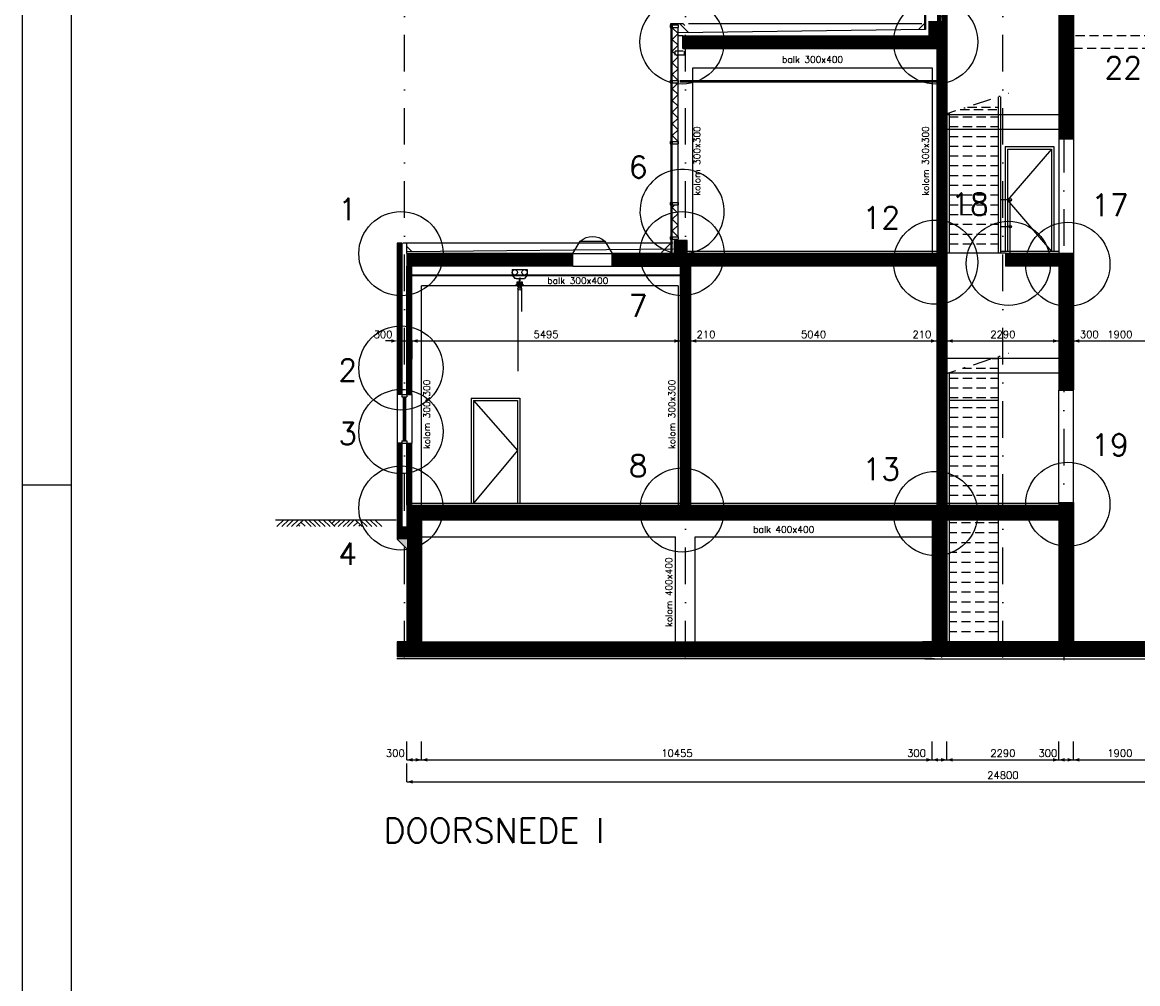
# Model space of a CAD drawing. Extents: x 0 to 118900, y 0 to 84100.
# Tile 20 of 40: x 0 to 22831, y 49184 to 68871. Entities that reach past the tile are written whole.
import ezdxf
from ezdxf.enums import TextEntityAlignment as Align

# ---------------------------------------------------------------- set-up
doc = ezdxf.new("R2010")
doc.units = 0
doc.header["$LTSCALE"] = 60
doc.header["$MEASUREMENT"] = 0
for name, pattern in [('DASHDOT', [25, 12.5, -6.25, 0, -6.25]), ('DASHDOT2', [12.5, 6.25, -3.125, 0, -3.125]), ('HIDDEN2', [4.6875, 3.125, -1.5625])]:
    doc.linetypes.add(name, pattern=pattern)
doc.layers.get('0').update_dxf_attribs({"linetype": 'CONTINUOUS'})
for name, color, linetype in [('ARCEERKADER', 8, 'CONTINUOUS'), ('ARCERING', 4, 'CONTINUOUS'), ('BETON', 8, 'CONTINUOUS'), ('CONSTR50', 1, 'CONTINUOUS'), ('HGTMAAT15', 3, 'CONTINUOUS'), ('KADER', 2, 'CONTINUOUS'), ('LAAG18', 3, 'CONTINUOUS'), ('LAAG25', 4, 'CONTINUOUS'), ('LAAG35', 7, 'CONTINUOUS'), ('LAAG50', 1, 'CONTINUOUS'), ('MAAT15', 3, 'CONTINUOUS'), ('STRAMIEN', 3, 'DASHDOT'), ('TXT15', 3, 'CONTINUOUS'), ('TXT50', 1, 'CONTINUOUS')]:
    doc.layers.add(name, color=color, linetype=linetype)
doc.styles.add('ROMANS', font='romans')
doc.styles.get("Standard").update_dxf_attribs({"font": 'simplex'})

# ---------------------------------------------------------------- blocks, each defined once
blk = doc.blocks.new('HE200A')
at = {"layer": 'LAAG25', "linetype": 'DASHDOT'}
blk.add_line((0, -216), (0, 25), dxfattribs=at)
at = {"layer": 'LAAG25'}
blk.add_lwpolyline([(-100, 0), (100, 0), (100, -10), (21, -10, 0.414214), (3, -28), (3, -162, 0.414214), (21, -180), (100, -180), (100, -190), (-100, -190), (-100, -180), (-21, -180, 0.414214), (-3, -162), (-3, -28, 0.414214), (-21, -10), (-100, -10)], format="xyb", close=True, dxfattribs=at)
blk = doc.blocks.new('2MAAIVEL')
at = {"linetype": 'Continuous'}
for points in [[(0, 0), (1.41, 1.41)], [(1, 0), (2.41, 1.41)], [(2, 0), (3.41, 1.41)], [(3, 0), (4.41, 1.41)], [(4, 0), (5.41, 1.41)], [(4.7, 0.08), (4.47, 0.31)], [(5.75, 0.08), (4.85, 0.98)], [(7.02, 0), (5.61, 1.41)], [(7.88, 0), (6.47, 1.41)], [(8.88, 0), (7.47, 1.41)], [(9.88, 0), (8.47, 1.41)], [(10.88, 0), (9.47, 1.41)], [(11.88, 0), (10.47, 1.41)], [(10.72, 1.16), (10.98, 1.41)], [(11.22, 0.66), (11.98, 1.41)], [(11.72, 0.16), (12.98, 1.41)], [(12.56, 0), (13.98, 1.41)], [(13.56, 0), (14.98, 1.41)], [(14.43, 0), (15.84, 1.41)], [(15.7, 0.08), (16.6, 0.98)], [(17.45, 0), (16.03, 1.41)], [(16.75, 0.08), (16.97, 0.31)], [(18.45, 0), (17.03, 1.41)], [(19.45, 0), (18.03, 1.41)], [(20.45, 0), (19.03, 1.41)], [(21.45, 0), (20.03, 1.41)]]:
    blk.add_lwpolyline(points, dxfattribs=at)
blk = doc.blocks.new('ZUDIMTUS')
at = {"color": 3}
blk.add_solid([(0, 0), (-800, -240), (-800, 240)], dxfattribs=at)
blk = doc.blocks.new('ZUDIMEND')
blk.add_line((-800, 0), (-1600, 0))
at = {"color": 3}
blk.add_solid([(0, 0), (-800, -240), (-800, 240)], dxfattribs=at)
blk = doc.blocks.new('*X23')
at = {"color": 0}
for p, q in [((13522, 68414), (13644, 68536)), ((13522, 68526), (13532, 68536)), ((13557, 68336), (13757, 68536)), ((13669, 68336), (13869, 68536)), ((13781, 68336), (13981, 68536)), ((13893, 68336), (14093, 68536)), ((14006, 68336), (14206, 68536)), ((14118, 68336), (14318, 68536)), ((14230, 68336), (14430, 68536)), ((14342, 68336), (14542, 68536)), ((14455, 68336), (14655, 68536)), ((14567, 68336), (14767, 68536)), ((14679, 68336), (14879, 68536)), ((14791, 68336), (14991, 68536)), ((14904, 68336), (15104, 68536)), ((15016, 68336), (15216, 68536)), ((15128, 68336), (15328, 68536)), ((15240, 68336), (15440, 68536)), ((15353, 68336), (15553, 68536)), ((15465, 68336), (15665, 68536)), ((15577, 68336), (15777, 68536)), ((15689, 68336), (15889, 68536)), ((15802, 68336), (16002, 68536)), ((15914, 68336), (16114, 68536)), ((16026, 68336), (16226, 68536)), ((16138, 68336), (16338, 68536)), ((16251, 68336), (16451, 68536)), ((16363, 68336), (16563, 68536)), ((16475, 68336), (16675, 68536)), ((16587, 68336), (16787, 68536)), ((16700, 68336), (16900, 68536)), ((16812, 68336), (17012, 68536)), ((16924, 68336), (17124, 68536)), ((17036, 68336), (17236, 68536)), ((17149, 68336), (17349, 68536)), ((17261, 68336), (17461, 68536)), ((17373, 68336), (17573, 68536)), ((17485, 68336), (17685, 68536)), ((17598, 68336), (17798, 68536)), ((17710, 68336), (17910, 68536)), ((17822, 68336), (18022, 68536)), ((17934, 68336), (18134, 68536)), ((18047, 68336), (18247, 68536)), ((18159, 68336), (18359, 68536)), ((18271, 68336), (18471, 68536)), ((18383, 68336), (18583, 68536)), ((18496, 68336), (18696, 68536)), ((18608, 68336), (18808, 68536)), ((18720, 68336), (18817, 68433)), ((12072, 63933), (12215, 64076)), ((12072, 64045), (12103, 64076)), ((12127, 63876), (12327, 64076)), ((12240, 63876), (12440, 64076)), ((12352, 63876), (12552, 64076)), ((12464, 63876), (12664, 64076)), ((12576, 63876), (12776, 64076)), ((12689, 63876), (12889, 64076)), ((12801, 63876), (13001, 64076)), ((12913, 63876), (13113, 64076)), ((13025, 63876), (13225, 64076)), ((13138, 63876), (13338, 64076)), ((13250, 63876), (13450, 64076)), ((13362, 63876), (13472, 63986))]:
    blk.add_line(p, q, dxfattribs=at)
blk = doc.blocks.new('*X24')
at = {"color": 0}
for p, q in [((7872, 63886), (8062, 64076)), ((7872, 63999), (7950, 64076)), ((7974, 63876), (8174, 64076)), ((8086, 63876), (8286, 64076)), ((8199, 63876), (8399, 64076)), ((8311, 63876), (8511, 64076)), ((8423, 63876), (8623, 64076)), ((8535, 63876), (8735, 64076)), ((8648, 63876), (8848, 64076)), ((8760, 63876), (8960, 64076)), ((8872, 63876), (9072, 64076)), ((8984, 63876), (9184, 64076)), ((9097, 63876), (9297, 64076)), ((9209, 63876), (9409, 64076)), ((9321, 63876), (9521, 64076)), ((9433, 63876), (9633, 64076)), ((9546, 63876), (9746, 64076)), ((9658, 63876), (9858, 64076)), ((9770, 63876), (9970, 64076)), ((9882, 63876), (10082, 64076)), ((9995, 63876), (10195, 64076)), ((10107, 63876), (10307, 64076)), ((10219, 63876), (10419, 64076)), ((10331, 63876), (10531, 64076)), ((10444, 63876), (10644, 64076)), ((10556, 63876), (10756, 64076)), ((10668, 63876), (10868, 64076)), ((10780, 63876), (10980, 64076)), ((10893, 63876), (11093, 64076)), ((11005, 63876), (11205, 64076)), ((11117, 63876), (11272, 64031)), ((11229, 63876), (11272, 63919))]:
    blk.add_line(p, q, dxfattribs=at)

msp = doc.modelspace()

# ---------------------------------------------------------------- linework, layer by layer
at = {"layer": 'ARCEERKADER'}
msp.add_lwpolyline([(12072, 64076), (12072, 63876), (13472, 63876), (13472, 64076), (12072, 64076)], dxfattribs=at)
at = {"layer": 'ARCERING'}
for p, q in [((13302, 67681), (13302, 68766)), ((13422, 67681), (13422, 68655)), ((13302, 66431), (13302, 67631)), ((13422, 66431), (13422, 67631)), ((13302, 64479), (13302, 65131)), ((13422, 64479), (13422, 65131))]:
    msp.add_line(p, q, dxfattribs=at)
for points in [[(13422, 67681), (13302, 67801), (13422, 67921), (13302, 68041), (13422, 68161), (13302, 68281), (13422, 68401), (13302, 68521), (13422, 68641), (13302, 68761), (13307, 68766)], [(13422, 66431), (13302, 66551), (13422, 66671), (13302, 66791), (13422, 66911), (13302, 67031), (13422, 67151), (13302, 67271), (13422, 67391), (13302, 67511), (13422, 67631)], [(13422, 64479), (13302, 64599), (13422, 64719), (13302, 64839), (13422, 64959), (13302, 65079), (13354, 65131)]]:
    msp.add_lwpolyline(points, dxfattribs=at)
at = {"layer": 'BETON', "color": 4}
for points, const_width in [([(18772, 73936), (18772, 68896)], 100), ([(18875, 73936), (18875, 58986)], 105), ([(18770, 68336), (18770, 64136)], 105), ([(7722, 64346), (7722, 61251)], 100), ([(13572, 63876), (13572, 58986)], 210), ([(18770, 63876), (18770, 58986)], 105), ([(7922, 61251), (7922, 63876)], 100), ([(7722, 60251), (7722, 58536)], 100), ([(7922, 58986), (7922, 60251)], 100)]:
    msp.add_lwpolyline(points, dxfattribs=dict(at, const_width=const_width))
at = {"layer": 'BETON'}
for points, const_width in [([(21367, 70586), (21367, 66486)], 300), ([(18687, 68896), (18687, 68596)], 260), ([(13522, 68466), (18817, 68466)], 260), ([(13482, 64136), (13482, 64406)], 260), ([(21367, 64146), (21367, 61346)], 300), ([(11272, 64006), (7872, 64006)], 260), ([(18817, 64006), (12072, 64006)], 260), ([(21217, 64006), (20122, 64006)], 260), ([(21367, 59036), (21367, 56186)], 300), ([(7872, 58861), (21217, 58861)], 250), ([(7922, 58536), (7922, 58286)], 500), ([(8022, 58736), (8022, 56186)], 300), ([(18777, 58736), (18777, 56186)], 300), ([(7672, 56036), (18627, 56036)], 300), ([(32627, 56036), (18427, 56036)], 300)]:
    msp.add_lwpolyline(points, dxfattribs=dict(at, const_width=const_width))
msp.add_solid([(7672, 58286), (7872, 58086), (7872, 58536)], dxfattribs=at)
at = {"layer": 'CONSTR50'}
for p, q in [((21517, 70586), (21517, 66486)), ((21217, 70336), (21217, 66486)), ((18557, 68896), (18557, 68596)), ((18817, 68896), (18817, 68336)), ((13522, 68336), (13522, 68596)), ((13522, 68596), (18557, 68596)), ((13522, 68536), (18817, 68536)), ((14722, 68336), (14722, 68536)), ((15922, 68336), (15922, 68536)), ((17122, 68336), (17122, 68536)), ((18322, 68336), (18322, 68536)), ((13522, 68336), (18817, 68336)), ((21217, 66486), (21517, 66486)), ((13612, 64406), (13352, 64406)), ((13352, 64136), (13352, 64406)), ((13612, 64136), (13612, 64406)), ((7872, 64136), (7872, 63876)), ((11272, 64136), (7872, 64136)), ((11272, 64076), (7872, 64076)), ((8672, 64076), (8672, 63876)), ((9872, 64076), (9872, 63876)), ((11072, 64076), (11072, 63876)), ((11272, 63876), (11272, 64136)), ((13352, 64136), (12072, 64136)), ((12072, 63876), (12072, 64136)), ((13472, 64076), (12072, 64076)), ((12272, 64076), (12272, 63876)), ((13472, 64076), (13472, 63876)), ((18817, 64136), (13612, 64136)), ((18817, 64136), (18817, 63876)), ((21517, 64136), (20122, 64136)), ((20122, 64136), (20122, 63876)), ((21517, 64146), (21517, 61346)), ((11272, 63876), (7872, 63876)), ((18817, 63876), (12072, 63876)), ((21217, 63876), (20122, 63876)), ((21217, 63876), (21217, 61336)), ((21217, 61336), (21517, 61336)), ((7872, 58986), (21217, 58986)), ((7872, 58986), (7872, 58536)), ((21217, 59036), (21217, 58986)), ((21217, 59036), (21517, 59036)), ((21517, 59036), (21517, 56186)), ((8172, 58736), (18627, 58736)), ((8172, 58736), (8172, 56186)), ((18627, 58736), (18627, 56186)), ((18927, 58736), (21217, 58736)), ((18927, 58736), (18927, 56186)), ((21217, 58736), (21217, 56186)), ((7672, 58536), (7672, 58286)), ((7872, 58536), (7672, 58536)), ((7672, 58286), (7872, 58086)), ((7872, 58086), (7872, 56186)), ((7872, 56186), (7672, 56186)), ((7672, 56186), (7672, 55886)), ((8172, 56186), (18627, 56186)), ((18627, 56186), (18427, 56186)), ((21217, 56186), (18927, 56186)), ((23417, 56186), (21517, 56186)), ((7672, 55886), (18627, 55886)), ((32627, 55886), (18427, 55886))]:
    msp.add_line(p, q, dxfattribs=at)
at = {"layer": 'HGTMAAT15'}
for p, q in [((21067, 66276), (20167, 65226)), ((20167, 65226), (21067, 64176)), ((21217, 64176), (20022, 64176)), ((9237, 61126), (10137, 60101)), ((10137, 60101), (9237, 59026))]:
    msp.add_line(p, q, dxfattribs=at)
for centre in [(20222, 65236), (20222, 64686)]:
    msp.add_circle(centre, 25, dxfattribs=at)
at = {"layer": 'KADER', "color": 3}
msp.add_line((0, 59400), (1000, 59400), dxfattribs=at)
msp.add_line((0, 59400), (1000, 59400), dxfattribs=at)
msp.add_lwpolyline([(0, 0), (118900, 0), (118900, 0), (118900, 84100), (0, 84100)], close=True, dxfattribs=at)
msp.add_lwpolyline([(0, 0), (118900, 0), (118900, 0), (118900, 84100), (0, 84100)], close=True, dxfattribs=at)
at = {"layer": 'KADER'}
msp.add_lwpolyline([(1000, 1000), (117900, 1000), (117900, 1000), (117900, 83100), (1000, 83100)], close=True, dxfattribs=at)
msp.add_lwpolyline([(1000, 1000), (117900, 1000), (117900, 1000), (117900, 83100), (1000, 83100)], close=True, dxfattribs=at)
at = {"layer": 'LAAG18'}
for p, q in [((13639, 68846), (18410, 68846)), ((13722, 64136), (13722, 67936)), ((13722, 67936), (18627, 67936)), ((18627, 67936), (18627, 64136)), ((13462, 67681), (18717, 67681)), ((13462, 67651), (18717, 67651)), ((21217, 66976), (18927, 66976)), ((21217, 66676), (18927, 66676)), ((13313, 64346), (7792, 64346)), ((18817, 64176), (13612, 64176)), ((10027, 63806), (10027, 63696)), ((10027, 63806), (10337, 63806)), ((10337, 63806), (10337, 63696)), ((13467, 63696), (7872, 63696)), ((7872, 63686), (13467, 63686)), ((8172, 58986), (8172, 63476)), ((13422, 63476), (8172, 63476)), ((10027, 63696), (10082, 63626)), ((10112, 63626), (10082, 63626)), ((10112, 63493), (10182, 63423)), ((10154, 63550), (10124, 63550)), ((10124, 63550), (10124, 63500)), ((10124, 63500), (10154, 63500)), ((10154, 63500), (10154, 63550)), ((10252, 63493), (10182, 63423)), ((10239, 63550), (10209, 63550)), ((10209, 63550), (10209, 63500)), ((10209, 63500), (10239, 63500)), ((10239, 63500), (10239, 63550)), ((10252, 63626), (10282, 63626)), ((10337, 63696), (10282, 63626)), ((13422, 63476), (13422, 58986)), ((10144, 63423), (10144, 61725)), ((10219, 63423), (10219, 62948)), ((18927, 61995), (21217, 61995)), ((18927, 61695), (21217, 61695)), ((7672, 61251), (7672, 60251)), ((7972, 61251), (7972, 60251)), ((18972, 61136), (19972, 61136)), ((7972, 59026), (13467, 59026)), ((13677, 59026), (21217, 59026)), ((8172, 58711), (18627, 58711)), ((8172, 58686), (18627, 58686)), ((18927, 58711), (21217, 58711)), ((18927, 58686), (21217, 58686)), ((8172, 58336), (13372, 58336)), ((13372, 56186), (13372, 58336)), ((13772, 56186), (13772, 58336)), ((13772, 58336), (18627, 58336))]:
    msp.add_line(p, q, dxfattribs=at)
at = {"layer": 'LAAG18', "linetype": 'HIDDEN2'}
for p, q in [((23717, 68596), (21217, 68596)), ((23672, 68336), (21517, 68336)), ((21517, 67936), (21217, 67936)), ((19350, 67136), (19972, 67136)), ((18972, 66936), (19972, 66936)), ((19199, 67086), (19972, 67086)), ((18972, 66736), (19972, 66736)), ((18972, 66536), (19972, 66536)), ((18972, 66336), (19972, 66336)), ((18972, 66136), (19972, 66136)), ((18972, 65936), (19972, 65936)), ((18972, 65736), (19972, 65736)), ((18972, 65536), (19972, 65536)), ((18972, 65336), (19972, 65336)), ((18972, 65136), (19972, 65136)), ((18972, 64936), (19972, 64936)), ((18972, 64736), (19972, 64736)), ((18972, 64536), (19972, 64536)), ((18972, 64336), (19972, 64336)), ((19848, 61986), (19972, 61986)), ((19245, 61786), (19972, 61786)), ((18972, 61586), (19972, 61586)), ((18972, 61386), (19972, 61386)), ((18972, 61186), (19972, 61186)), ((18972, 60986), (19972, 60986)), ((18972, 60786), (19972, 60786)), ((18972, 60586), (19972, 60586)), ((18972, 60386), (19972, 60386)), ((18972, 60186), (19972, 60186)), ((18972, 59986), (19972, 59986)), ((18972, 59786), (19972, 59786)), ((18972, 59586), (19972, 59586)), ((18972, 59386), (19972, 59386)), ((18972, 59186), (19972, 59186)), ((19972, 58823), (18972, 58823)), ((19972, 58620), (18972, 58620)), ((19972, 58418), (18972, 58418)), ((19972, 58215), (18972, 58215)), ((19972, 58012), (18972, 58012)), ((19972, 57809), (18972, 57809)), ((19972, 57606), (18972, 57606)), ((19972, 57403), (18972, 57403)), ((19972, 57200), (18972, 57200)), ((19972, 56998), (18972, 56998)), ((19972, 56795), (18972, 56795)), ((19972, 56592), (18972, 56592)), ((19972, 56389), (18972, 56389))]:
    msp.add_line(p, q, dxfattribs=at)
at = {"layer": 'LAAG18'}
for centre, radius in [((10082, 63751), 55), ((10282, 63751), 55), ((10182, 63423), 37.5)]:
    msp.add_circle(centre, radius, dxfattribs=at)
at = {"layer": 'LAAG25'}
for p, q in [((18468, 70146), (18468, 68722)), ((18490, 70146), (18490, 68723)), ((13273, 68846), (13273, 64464)), ((13295, 68801), (13273, 68801)), ((13295, 68781), (13273, 68781)), ((13295, 68846), (13295, 64464)), ((13422, 64479), (13422, 68766)), ((18490, 68723), (13422, 68655)), ((13452, 68846), (13642, 68656)), ((18468, 68846), (18343, 68721)), ((13522, 68596), (13422, 68596)), ((13362, 68201), (13362, 68281)), ((13529, 68281), (13362, 68281)), ((13554, 68201), (13554, 68281)), ((13569, 68201), (13402, 68201)), ((13295, 67666), (13273, 67666)), ((13295, 67646), (13273, 67646)), ((13427, 67676), (13427, 67631)), ((19972, 67343), (19972, 64136)), ((20022, 67343), (20022, 64136)), ((18972, 67011), (18972, 64136)), ((21217, 66486), (21217, 64136)), ((21517, 66486), (21517, 64146)), ((13295, 66416), (13273, 66416)), ((13295, 66396), (13273, 66396)), ((13422, 66381), (13422, 66381)), ((20117, 66326), (20117, 64176)), ((20117, 66326), (21117, 66326)), ((20167, 66276), (20167, 64176)), ((20167, 66276), (21067, 66276)), ((21067, 66276), (21067, 64176)), ((21117, 66326), (21117, 64176)), ((13295, 65166), (13273, 65166)), ((13295, 65146), (13273, 65146)), ((20160, 65236), (20022, 65236)), ((20222, 64146), (20222, 65236)), ((20160, 64686), (20022, 64686)), ((11272, 64136), (11422, 64386)), ((11422, 64386), (11922, 64386)), ((11922, 64386), (12072, 64136)), ((13295, 64464), (13273, 64464)), ((13295, 64444), (13273, 64444)), ((13273, 64444), (13273, 64156)), ((13295, 64444), (13295, 64124)), ((7872, 64136), (7872, 64346)), ((7872, 64277), (7972, 64178)), ((7872, 64177), (13323, 64230)), ((13273, 64346), (13083, 64156)), ((11272, 64136), (12072, 64136)), ((20122, 64146), (18927, 64146)), ((11272, 63876), (12072, 63876)), ((19972, 62027), (19972, 58986)), ((18972, 61696), (18972, 58986)), ((7772, 61251), (7772, 61201)), ((7772, 61251), (7872, 61251)), ((7772, 61201), (7872, 61201)), ((7797, 61201), (7797, 60301)), ((7807, 61201), (7807, 60301)), ((7837, 61201), (7837, 60301)), ((7847, 61201), (7847, 60301)), ((7872, 61251), (7872, 61201)), ((21217, 59036), (21217, 61336)), ((21517, 59036), (21517, 61346)), ((9187, 61176), (9187, 59026)), ((9187, 61176), (10187, 61176)), ((9237, 61126), (9237, 59026)), ((9237, 61126), (10137, 61126)), ((10137, 61126), (10137, 59026)), ((10187, 61176), (10187, 59026)), ((7772, 60301), (7772, 60251)), ((7772, 60301), (7872, 60301)), ((7872, 60301), (7872, 60251)), ((7772, 60251), (7872, 60251)), ((19972, 59239), (19972, 56198)), ((18972, 58907), (18972, 56198)), ((5183, 58686), (7652, 58686)), ((18672, 55836), (7669, 55836)), ((18476, 55836), (32630, 55836))]:
    msp.add_line(p, q, dxfattribs=at)
at = {"layer": 'LAAG25', "linetype": 'DASHDOT2'}
for p, q in [((18755, 66945), (20184, 67419)), ((18755, 61624), (20184, 62098))]:
    msp.add_line(p, q, dxfattribs=at)
at = {"layer": 'LAAG25'}
msp.add_lwpolyline([(11422, 64386, -0.4), (11922, 64386, -1.93922)], format="xyb", dxfattribs=at)
msp.add_point((13569, 68483), dxfattribs=at)
at = {"layer": 'LAAG35'}
for p, q in [((18927, 73936), (18927, 58986)), ((13258, 68816), (13269, 68816)), ((13258, 68816), (13258, 68766)), ((13258, 68766), (13273, 68766)), ((13273, 68801), (13273, 68846)), ((13273, 68846), (13518, 68846)), ((13273, 68816), (13273, 68816)), ((13302, 68816), (13302, 68766)), ((13302, 68816), (13422, 68816)), ((13302, 68766), (13422, 68766)), ((13422, 68816), (13422, 68766)), ((13518, 68846), (13561, 68803)), ((18717, 68336), (18717, 64136)), ((13258, 67681), (13258, 67631)), ((13258, 67681), (13273, 67681)), ((13258, 67631), (13273, 67631)), ((13302, 67681), (13422, 67681)), ((13302, 67681), (13302, 67631)), ((13302, 67631), (13422, 67631)), ((13422, 67681), (13422, 67631)), ((13258, 66431), (13258, 66381)), ((13258, 66431), (13273, 66431)), ((13258, 66381), (13273, 66381)), ((13302, 66431), (13422, 66431)), ((13302, 66431), (13302, 66381)), ((13302, 66381), (13422, 66381)), ((13422, 66431), (13422, 66381)), ((13258, 65181), (13273, 65181)), ((13258, 65181), (13258, 65131)), ((13258, 65131), (13273, 65131)), ((13302, 65181), (13302, 65131)), ((13302, 65181), (13422, 65181)), ((13302, 65131), (13422, 65131)), ((13422, 65181), (13422, 65131)), ((13258, 64479), (13258, 64429)), ((13258, 64479), (13273, 64479)), ((13258, 64429), (13273, 64429)), ((13302, 64479), (13422, 64479)), ((13302, 64479), (13302, 64429)), ((13302, 64429), (13422, 64429)), ((13422, 64479), (13422, 64429)), ((7672, 64346), (7672, 61251)), ((7772, 64346), (7672, 64346)), ((7772, 64346), (7772, 61251)), ((7872, 61251), (7872, 63876)), ((7972, 61251), (7972, 63876)), ((13467, 63876), (13467, 58986)), ((13677, 63876), (13677, 58986)), ((18717, 63876), (18717, 58986)), ((7772, 61251), (7672, 61251)), ((7872, 61251), (7972, 61251)), ((7672, 60251), (7672, 58536)), ((7772, 60251), (7672, 60251)), ((7772, 60251), (7772, 58536)), ((7872, 60251), (7972, 60251)), ((7872, 58986), (7872, 60251)), ((7972, 58986), (7972, 60251))]:
    msp.add_line(p, q, dxfattribs=at)
at = {"layer": 'MAAT15'}
for p, q in [((7672, 62346), (7672, 61971)), ((7672, 62346), (7972, 62346)), ((7972, 62346), (7972, 61971)), ((7972, 62346), (13467, 62346)), ((13467, 62346), (13467, 61971)), ((13467, 62346), (13677, 62346)), ((13677, 62346), (13677, 61971)), ((13677, 62346), (18717, 62346)), ((18717, 62346), (18717, 61971)), ((18717, 62346), (18927, 62346)), ((18927, 62346), (18927, 61971)), ((18927, 62346), (21217, 62346)), ((21217, 62346), (21217, 61971)), ((21217, 62346), (21517, 62346)), ((21517, 62346), (21517, 61971)), ((21517, 62346), (23417, 62346)), ((7872, 53768), (7872, 54143)), ((8172, 53768), (8172, 54143)), ((18627, 53768), (18627, 54143)), ((18927, 53768), (18927, 54143)), ((21217, 53768), (21217, 54143)), ((21517, 53768), (21517, 54143)), ((7872, 53768), (8172, 53768)), ((7872, 53318), (7872, 53693)), ((8172, 53768), (18627, 53768)), ((18627, 53768), (18927, 53768)), ((18927, 53768), (21217, 53768)), ((21217, 53768), (21517, 53768)), ((21517, 53768), (23417, 53768)), ((7872, 53318), (32472, 53318))]:
    msp.add_line(p, q, dxfattribs=at)
at = {"layer": 'STRAMIEN'}
for p, q in [((7822, 55865), (7822, 80046)), ((13572, 55865), (13572, 80046)), ((18822, 55865), (18822, 80046)), ((20072, 55865), (20072, 80046)), ((21322, 80046), (21322, 55812))]:
    msp.add_line(p, q, dxfattribs=at)
at = {"layer": 'TXT50'}
for centre in [(13505, 68469), (18697, 68469), (7750, 64134), (13505, 64134), (18697, 63959), (20185, 63934), (21401, 63914), (7750, 61792), (7750, 60491), (21401, 59000), (7750, 58925), (13505, 58883), (18697, 58813)]:
    msp.add_circle(centre, 862, dxfattribs=at)
msp.add_arc((13505, 64998), 862, 277.1702, 256.4141, dxfattribs=at)

# ---------------------------------------------------------------- block references
at = {"layer": 'ARCERING', "color": 3}
for name in ['*X23', '*X24']:
    msp.add_blockref(name, (0, 0), dxfattribs=at)
at = {"layer": 'LAAG25', "xscale": 100, "yscale": 100, "zscale": 100}
msp.add_blockref('2MAAIVEL', (5212, 58545), dxfattribs=at)
at = {"layer": 'LAAG35', "xscale": 0.7, "yscale": 0.7, "zscale": 0.7, "rotation": 180}
msp.add_blockref('HE200A', (10182, 63493), dxfattribs=at)
at = {"layer": 'MAAT15', "xscale": 0.15, "yscale": 0.15, "zscale": 0.15}
for name, p in [('ZUDIMEND', (7672, 62346)), ('ZUDIMTUS', (13467, 62346)), ('ZUDIMTUS', (18717, 62346)), ('ZUDIMTUS', (21217, 62346)), ('ZUDIMTUS', (8172, 53768)), ('ZUDIMTUS', (18627, 53768)), ('ZUDIMTUS', (18927, 53768)), ('ZUDIMTUS', (21217, 53768)), ('ZUDIMTUS', (21517, 53768))]:
    msp.add_blockref(name, p, dxfattribs=at)
at = {"layer": 'MAAT15', "xscale": 0.15, "yscale": 0.15, "zscale": 0.15, "rotation": 180}
for p in [(7972, 62346), (13677, 62346), (18927, 62346), (21517, 62346), (7872, 53768), (8172, 53768), (18627, 53768), (18927, 53768), (21217, 53768), (21517, 53768), (7872, 53318)]:
    msp.add_blockref('ZUDIMTUS', p, dxfattribs=at)

# ---------------------------------------------------------------- texts
at = {"layer": 'LAAG50', "style": 'ROMANS'}
msp.add_text('DOORSNEDE I', height=500, dxfattribs=at).set_placement((7394, 52071))
at = {"layer": 'MAAT15'}
for s, p in [('300', (7385, 62406)), ('5495', (10720, 62406)), ('210', (13995, 62406)), ('5040', (16197, 62406)), ('210', (18414, 62406)), ('2290', (20072, 62406)), ('300', (21840, 62406)), ('1900', (22467, 62406)), ('300', (7635, 53828)), ('10455', (13400, 53828)), ('300', (18304, 53828)), ('2290', (20072, 53828)), ('300', (20992, 53828)), ('1900', (22467, 53828)), ('24800', (20072, 53378))]:
    msp.add_text(s, height=150, dxfattribs=at).set_placement(p, align=Align.CENTER)
at = {"layer": 'TXT15'}
for s, p in [('balk 300x400', (15552, 68043)), ('balk 300x400', (10746, 63513)), ('balk 400x400', (14960, 58420))]:
    msp.add_text(s, height=135, dxfattribs=at).set_placement(p)
for s, p in [('kolom 300x300', (13878, 65320)), ('kolom 300x300', (18556, 65320)), ('kolom 300x300', (8345, 60131)), ('kolom 300x300', (13364, 60131)), ('kolom 400x400', (13303, 56489))]:
    msp.add_text(s, height=135, rotation=90, dxfattribs=at).set_placement(p)
at = {"layer": 'TXT50', "style": 'ROMANS'}
for s, p in [('22', (22150, 67715)), ('6', (12414, 65682)), ('18', (19012, 64924)), ('17', (21878, 64904)), ('1', (6467, 64818)), ('12', (17197, 64643)), ('7', (12414, 62840)), ('2', (6467, 61524)), ('3', (6467, 60223)), ('19', (21878, 59991)), ('8', (12414, 59567)), ('13', (17197, 59496)), ('4', (6467, 57761))]:
    msp.add_text(s, height=450, dxfattribs=at).set_placement(p)

doc.saveas('drawing.dxf')
